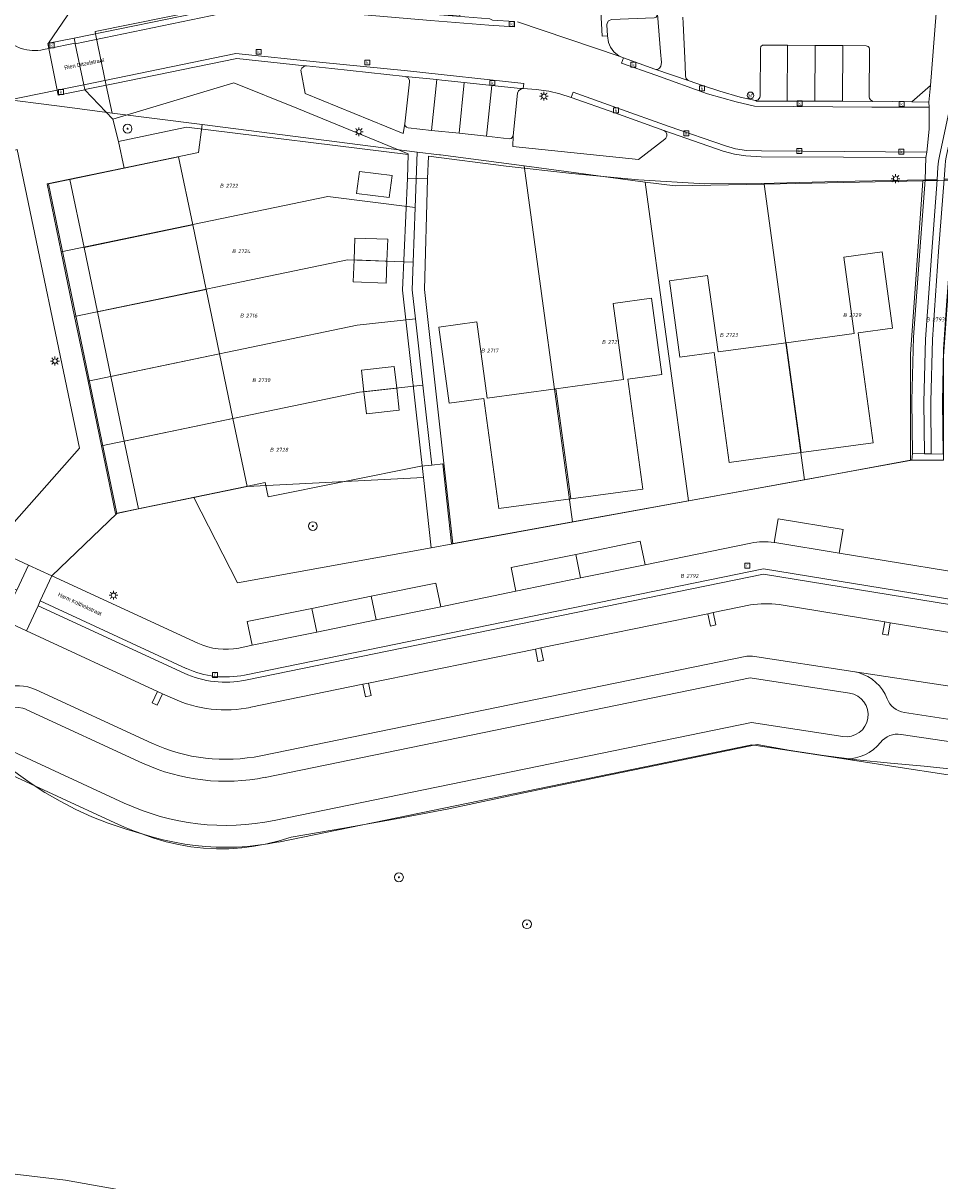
# Model space of a CAD drawing. Header units: metres. Extents: x 207466 to 209466, y 475780 to 477780.
# Tile 108 of 189: x 208414 to 208497, y 476499 to 476604. Entities that reach past the tile are written whole.
import ezdxf
from ezdxf.enums import TextEntityAlignment as Align

# ---------------------------------------------------------------- set-up
doc = ezdxf.new("R2010")
doc.units = ezdxf.units.M
doc.layers.get('0').update_dxf_attribs({"color": 253, "linetype": 'CONTINUOUS'})
for name, color, linetype, lineweight in [('B-OG-WA-SLOOT_BOVENINSTEEK-G', 253, 'CONTINUOUS', 13), ('B-RO-KL-ET_LS_OV_LICHTMAST-S', 253, 'CONTINUOUS', 0), ('B-RO-RI-GWA_KOLK-S', 253, 'CONTINUOUS', 0), ('B-RO-VH-ONVERHARD-GV', 253, 'CONTINUOUS', 0), ('B-RO-VH-VERHARDING_STRAATBAKSTEEN-GV', 253, 'CONTINUOUS', 0), ('B-RO-VW-AFSLUITPAAL-S', 253, 'CONTINUOUS', 0), ('B-WE-KG-GRENS_PERCEEL-GV', 150, 'CONTINUOUS', 18), ('B-WE-KG-GRENS_PERCEEL-S', 150, 'CONTINUOUS', 25), ('N-RO-KL-ET_LS_OV_LICHTMAST-S', 253, 'CONTINUOUS', 0), ('N-RO-OG-TERREIN_CULTUURSCHEIDING-GV', 253, 'CONTINUOUS', 0), ('N-RO-OG-TERREIN_ERF-GV', 253, 'CONTINUOUS', 0), ('N-RO-OG-TOPOGRAFIE-T18', 7, 'CONTINUOUS', 0), ('N-RO-RI-GWA_KOLK-S', 253, 'CONTINUOUS', 0), ('N-RO-RI-GWA_RIOOLPUT-S', 253, 'CONTINUOUS', 0), ('N-RO-VH-VERHARDING_BEDRIJFSVLOERPLAAT-GV', 253, 'CONTINUOUS', 0), ('N-RO-VH-VERHARDING_GRASBETONSTEEN-GV', 253, 'CONTINUOUS', 0), ('N-RO-VH-VERHARDING_STRAATBAKSTEEN-GV', 253, 'CONTINUOUS', 0)]:
    doc.layers.add(name, color=color, linetype=linetype, lineweight=lineweight)
for name, color, linetype, lineweight, true_color in [('B-OG-WA-SLOOT_WATER-G', 7, 'CONTINUOUS', 0, 0x478c9a), ('B-RO-GR-BEPLANTING_CULTUUR_VASTE PLANTENVAK-GV', 7, 'CONTINUOUS', 0, 0x6d8a47), ('B-RO-GR-GRAS-GV', 7, 'CONTINUOUS', 0, 0x6d8a47), ('N-RO-GR-BEPLANTING_CULTUUR_VASTE PLANTENVAK-GV', 7, 'CONTINUOUS', 0, 0x6d8a47), ('N-RO-GR-BOOM-S', 7, 'CONTINUOUS', 0, 0x6d8a47), ('N-RO-GR-GRAS-GV', 7, 'CONTINUOUS', 0, 0x6d8a47), ('N-RO-OG-BEBOUWING_LOODS-GV', 7, 'CONTINUOUS', 0, 0xa50000)]:
    doc.layers.add(name, color=color, linetype=linetype, lineweight=lineweight, true_color=true_color)
doc.styles.add('NLCS-ISO', font='NLCS-ISO.ttf')
doc.styles.add('NLCS-ISO-M200-T18', font='NLCS-ISO.ttf', dxfattribs={"height": 1.8})

# ---------------------------------------------------------------- blocks, each defined once
blk = doc.blocks.new('SKL-ET_OV_LICHTMAST-SO1')
at = {"color": 0, "linetype": 'ByBlock', "lineweight": -2}
blk.add_circle((0, 0), 1, dxfattribs=at)
for points in [[(-1.25, 0), (-2, 0)], [(-1.4142, 1.4142), (-0.8839, 0.8839)], [(0, 2), (0, 1.25)], [(0.8839, 0.8839), (1.4142, 1.4142)], [(2, 0), (1.25, 0)], [(-1.4142, -1.4142), (-0.8839, -0.8839)], [(0, -1.25), (0, -2)], [(0.8839, -0.8839), (1.4142, -1.4142)]]:
    blk.add_open_spline(points, degree=1, dxfattribs=at)
blk = doc.blocks.new('SVW-AFSLUITPAAL-SO1')
at = {"lineweight": -2}
blk.add_circle((0, 0), 1.5, dxfattribs=at)
at = {"lineweight": -2, "insert": (0, 0), "char_height": 1.8, "attachment_point": 5, "line_spacing_factor": 0.8, "style": 'NLCS-ISO'}
blk.add_mtext('{\\C256;af}', dxfattribs=at)
blk = doc.blocks.new('SRI-KOLK-SO1')
at = {"color": 0, "linetype": 'ByBlock', "lineweight": -2, "flags": 128}
blk.add_lwpolyline([(-1.125, -1.125), (1.125, -1.125), (1.125, 1.125), (-1.125, 1.125), (-1.125, -1.125)], dxfattribs=at)
at = {"color": 0, "linetype": 'ByBlock', "lineweight": -2, "insert": (0, 0), "char_height": 1.5, "attachment_point": 5, "line_spacing_factor": 0.8, "style": 'NLCS-ISO'}
blk.add_mtext('{\\C0;k}', dxfattribs=at)
blk = doc.blocks.new('SRI-PUT_INSPECTIEPUT_RIOOLPUT-SO1')
at = {"color": 0, "linetype": 'ByBlock', "lineweight": -2, "flags": 128}
blk.add_lwpolyline([(-1.125, -1.125), (1.125, -1.125), (1.125, 1.125), (-1.125, 1.125), (-1.125, -1.125)], dxfattribs=at)
at = {"color": 0, "linetype": 'ByBlock', "lineweight": -2, "insert": (0, 0.2828), "char_height": 1.5, "attachment_point": 5, "line_spacing_factor": 0.8, "style": 'NLCS-ISO'}
blk.add_mtext('{\\C0;r}', dxfattribs=at)
blk = doc.blocks.new('SGR-BOOM_01-SO1')
at = {"linetype": 'Continuous'}
h = blk.add_hatch(color=0, dxfattribs=at)
edge = h.paths.add_edge_path()
edge.add_arc((0, 0), 0.25, 0, 360)
at = {"color": 0, "linetype": 'ByBlock', "lineweight": -2}
for radius in [2, 0.25]:
    blk.add_circle((0, 0), radius, dxfattribs=at)
blk = doc.blocks.new('SKG-PERCEELNUMMER-SO')
at = {"style": 'NLCS-ISO', "oblique": 10, "flags": 1}
blk.add_attdef('GEMEENTECODE', text='', height=1.8, dxfattribs=at).set_placement((0, 2.55), align=Align.MIDDLE_CENTER)
at = {"style": 'NLCS-ISO', "oblique": 10}
blk.add_attdef('SECTIE', text='', height=1.8, dxfattribs=at).set_placement((-0.5, 0), align=Align.MIDDLE_RIGHT)
blk.add_attdef('PERCEELNUMMER', text='', height=1.8, dxfattribs=at).set_placement((0.5, 0), align=Align.MIDDLE_LEFT)

msp = doc.modelspace()

# ---------------------------------------------------------------- linework, layer by layer
at = {"layer": 'B-OG-WA-SLOOT_BOVENINSTEEK-G', "flags": 128}
for points in [[(208489.48, 476544.96), (208488.97, 476545.07), (208479.86, 476546.46), (208479.34, 476546.45), (208435.16, 476537.39)], [(208435.56, 476535.43), (208479.65, 476544.47), (208488.67, 476543.09)], [(208425.24, 476538.54), (208414.72, 476543.4)], [(208413.88, 476541.58), (208424.4, 476536.72)], [(208498.39, 476540.6), (208493.66, 476541.32)], [(208488.07, 476539.14), (208479.75, 476540.41), (208436.37, 476531.51)], [(208493.36, 476539.34), (208498.09, 476538.62)], [(208422.73, 476533.09), (208412.2, 476537.95)], [(208436.77, 476529.55), (208479.8, 476538.38), (208487.77, 476537.16), (208488.29, 476537.11)], [(208411.36, 476536.13), (208421.89, 476531.28)]]:
    msp.add_lwpolyline(points, dxfattribs=at)
at = {"layer": 'B-OG-WA-SLOOT_BOVENINSTEEK-G'}
for centre, radius, start, end in [((208488.37, 476541.11), 4, 21.3561, 73.798), ((208413.04, 476539.76), 4, 65.2399, 152.8404), ((208488.37, 476541.11), 2, 351.352, 81.3103), ((208493.96, 476543.3), 2, 201.3186, 261.3081), ((208413.04, 476539.77), 2, 65.2202, 152.8404), ((208488.37, 476541.12), 2, 261.352, 351.3103), ((208493.05, 476537.36), 2, 81.3225, 141.312), ((208431.95, 476553.06), 15.99, 245.2064, 281.5898), ((208488.37, 476541.11), 4, 268.8161, 321.3449), ((208431.95, 476553.07), 18, 245.2196, 281.5807), ((208431.95, 476553.05), 21.99, 245.2123, 281.5957), ((208431.95, 476553.07), 24, 245.2211, 281.5822)]:
    msp.add_arc(centre, radius, start, end, dxfattribs=at)
at = {"layer": 'B-OG-WA-SLOOT_WATER-G', "flags": 128}
for points in [[(208488.67, 476543.09), (208479.65, 476544.47), (208435.56, 476535.43)], [(208424.4, 476536.72), (208413.88, 476541.58)], [(208436.37, 476531.51), (208479.75, 476540.41), (208488.07, 476539.14)], [(208412.2, 476537.95), (208422.73, 476533.09)]]:
    msp.add_lwpolyline(points, dxfattribs=at)
at = {"layer": 'B-OG-WA-SLOOT_WATER-G'}
for centre, radius, start, end in [((208488.37, 476541.11), 2, 351.352, 81.3103), ((208413.04, 476539.77), 2, 65.2202, 152.8404), ((208488.37, 476541.12), 2, 261.352, 351.3103), ((208431.95, 476553.07), 18, 245.2196, 281.5807), ((208431.95, 476553.05), 21.99, 245.2123, 281.5957)]:
    msp.add_arc(centre, radius, start, end, dxfattribs=at)
at = {"layer": 'B-RO-GR-BEPLANTING_CULTUUR_VASTE PLANTENVAK-GV', "flags": 128}
for points in [[(208466.66, 476602.86), (208466.76, 476602.27), (208466.95, 476601.83), (208467.25, 476601.41), (208467.74, 476601.01), (208468.11, 476600.85), (208470.98, 476599.83), (208471.21, 476599.81), (208471.4, 476599.91), (208471.53, 476600.1), (208471.57, 476600.43), (208471.48, 476601.41), (208471.21, 476604.83), (208471.17, 476604.7), (208471.08, 476604.56), (208470.92, 476604.51), (208467.04, 476604.34), (208466.77, 476604.22), (208466.65, 476604.02), (208466.6, 476603.87), (208466.66, 476602.86)], [(208473.52, 476604.56), (208473.55, 476604.01), (208473.73, 476600.19)], [(208473.73, 476600.19), (208473.76, 476599.2), (208473.82, 476598.99), (208473.96, 476598.82), (208474.09, 476598.77), (208475.3, 476598.34), (208476.87, 476597.82), (208478.72, 476597.3), (208480.11, 476596.97), (208480.36, 476597.04), (208480.51, 476597.26), (208480.55, 476597.42), (208480.57, 476601.72), (208480.61, 476601.89), (208480.77, 476602.03), (208480.9, 476602.03), (208483.02, 476602.02), (208485.54, 476602), (208485.55, 476602), (208488.06, 476601.98), (208490.17, 476601.97), (208490.37, 476601.89), (208490.46, 476601.79), (208490.5, 476601.64), (208490.47, 476597.33), (208490.5, 476597.16), (208490.61, 476597.02), (208490.77, 476596.92), (208494.35, 476596.86), (208496.02, 476598.34), (208496.56, 476604.93)], [(208439.18, 476597.62), (208448.1, 476593.97), (208448.25, 476594.87), (208448.67, 476598.67), (208448.67, 476598.84), (208448.55, 476599.06), (208448.28, 476599.18), (208441.61, 476599.9), (208439.3, 476600.15), (208439.15, 476600.15), (208439.02, 476600.06), (208438.87, 476599.92), (208438.79, 476599.74), (208439.18, 476597.62)], [(208469.49, 476591.61), (208471.87, 476593.48), (208471.97, 476593.57), (208472.06, 476593.73), (208472.06, 476593.91), (208471.96, 476594.12), (208471.78, 476594.26), (208467.33, 476595.85), (208463.38, 476597.27), (208462.33, 476597.59), (208461.34, 476597.83), (208460.2, 476597.97), (208459.01, 476598.06), (208458.79, 476598), (208458.57, 476597.86), (208458.48, 476597.64), (208458.09, 476593.78), (208458.07, 476592.79), (208469.49, 476591.61)]]:
    msp.add_lwpolyline(points, dxfattribs=at)
at = {"layer": 'B-RO-GR-GRAS-GV', "flags": 128}
msp.add_lwpolyline([(208429.45, 476496.65), (208417.4, 476498.81), (208405.65, 476500.18), (208395.02, 476501.16), (208382, 476503.56), (208381.28, 476502.52), (208379.9, 476500.68), (208378.34, 476498.62)], dxfattribs=at)
at = {"layer": 'B-RO-VH-ONVERHARD-GV', "flags": 128}
msp.add_lwpolyline([(208497.17, 476564.82), (208496.09, 476564.85), (208495.48, 476564.86), (208494.41, 476564.89), (208494.33, 476569.69), (208494.49, 476575.45), (208495.05, 476583.27), (208495.55, 476589.78), (208487.57, 476589.61), (208480.67, 476589.45), (208475.51, 476589.42), (208469.49, 476589.77), (208463.43, 476590.33), (208457.46, 476591.01), (208450.39, 476591.93), (208450.31, 476589.85), (208448.48, 476589.91), (208448.54, 476592.07), (208448.54, 476592.13), (208438.42, 476596.28), (208432.71, 476598.6), (208421.71, 476595.28), (208419.16, 476597.96), (208419.14, 476597.98), (208419.05, 476598.42), (208419.05, 476598.42), (208418.29, 476602.15), (208418.28, 476602.2), (208418.19, 476602.64), (208434.8, 476606.06)], dxfattribs=at)
at = {"layer": 'B-RO-VH-VERHARDING_STRAATBAKSTEEN-GV', "flags": 128}
for points in [[(208458.49, 476604.14), (208467.74, 476601.01), (208467.25, 476601.41), (208466.95, 476601.83), (208466.76, 476602.27), (208466.66, 476602.86), (208466.17, 476602.84), (208465.98, 476606.84)], [(208465.98, 476606.84), (208466.17, 476602.84), (208466.66, 476602.86)], [(208500.11, 476607.28), (208496.85, 476591.93), (208496.75, 476591.46), (208496.71, 476590.92), (208496.63, 476589.78), (208496.16, 476583.25), (208495.58, 476575.27), (208495.44, 476569.56), (208495.48, 476564.86)], [(208495.48, 476564.86), (208496.09, 476564.85), (208496.06, 476569.6), (208496.21, 476575.26), (208496.77, 476583.24), (208497.27, 476589.84), (208497.36, 476591.07), (208497.39, 476591.49), (208497.45, 476591.83), (208500.7, 476607.14)], [(208496.56, 476604.93), (208496.02, 476598.34), (208495.88, 476596.84), (208495.9, 476596.38), (208495.9, 476594.37), (208495.7, 476592.3), (208495.61, 476591.81), (208495.55, 476589.78), (208496.63, 476589.78), (208496.71, 476590.92), (208496.75, 476591.46), (208496.85, 476591.93), (208500.11, 476607.28)], [(208418.28, 476602.2), (208418.29, 476602.15), (208434.96, 476605.58), (208450.57, 476604.26), (208455.89, 476603.82), (208458.21, 476603.67), (208458.21, 476604.17), (208458.17, 476604.18), (208456.21, 476604.28), (208455.98, 476604.41), (208453.71, 476604.59), (208452.95, 476604.65), (208450.64, 476604.83), (208435.08, 476606.12), (208434.8, 476606.06), (208418.19, 476602.64), (208418.28, 476602.2)], [(208434.96, 476605.58), (208418.29, 476602.15)], [(208458.21, 476604.17), (208458.21, 476603.67), (208455.89, 476603.82), (208450.57, 476604.26)], [(208471.21, 476604.83), (208471.48, 476601.41), (208471.57, 476600.43), (208471.53, 476600.1), (208471.4, 476599.91), (208471.21, 476599.81), (208470.98, 476599.83), (208474.09, 476598.77), (208473.96, 476598.82), (208473.82, 476598.99), (208473.76, 476599.2), (208473.73, 476600.19), (208473.55, 476604.01), (208473.52, 476604.56)], [(208418.29, 476602.15), (208419.05, 476598.42), (208432.89, 476601.26), (208440.5, 476600.48), (208448.5, 476599.67), (208459.06, 476598.54), (208459.01, 476598.06), (208460.2, 476597.97), (208461.34, 476597.83), (208462.33, 476597.59), (208463.38, 476597.27), (208463.55, 476597.73), (208467.53, 476596.33), (208472.28, 476594.61), (208477.41, 476592.86), (208478.32, 476592.6), (208479.32, 476592.45), (208480.67, 476592.4), (208495.7, 476592.3), (208495.9, 476594.37), (208495.9, 476596.38), (208490.69, 476596.39), (208480.03, 476596.46), (208478.38, 476596.86), (208475.77, 476597.6), (208471.05, 476599.28), (208467.94, 476600.38), (208468.11, 476600.85), (208467.74, 476601.01), (208458.49, 476604.14)], [(208466.66, 476602.86), (208466.6, 476603.87), (208466.65, 476604.02)], [(208419.05, 476598.42), (208419.05, 476598.42), (208419.14, 476597.98), (208421.88, 476598.53), (208432.96, 476600.79), (208439.15, 476600.15), (208439.3, 476600.15), (208441.61, 476599.9), (208448.28, 476599.18), (208451.14, 476598.89), (208451.62, 476598.84), (208453.65, 476598.61), (208456.15, 476598.34), (208458.75, 476598.06), (208459.01, 476598.06), (208459.06, 476598.54), (208448.5, 476599.67), (208440.5, 476600.48), (208432.89, 476601.26), (208419.05, 476598.42)], [(208480.11, 476596.97), (208480.22, 476596.93), (208482.99, 476596.92), (208483.02, 476602.02), (208480.9, 476602.03), (208480.77, 476602.03), (208480.61, 476601.89), (208480.57, 476601.72), (208480.55, 476597.42), (208480.51, 476597.26), (208480.36, 476597.04), (208480.11, 476596.97)], [(208485.51, 476596.91), (208485.54, 476602), (208483.02, 476602.02), (208482.99, 476596.92), (208485.51, 476596.91)], [(208488.03, 476596.91), (208488.06, 476601.98), (208485.55, 476602), (208485.54, 476602), (208485.51, 476596.91), (208488.03, 476596.91)], [(208490.74, 476596.9), (208490.77, 476596.92), (208490.61, 476597.02), (208490.5, 476597.16), (208490.47, 476597.33), (208490.5, 476601.64), (208490.46, 476601.79), (208490.37, 476601.89), (208490.17, 476601.97), (208488.06, 476601.98), (208488.03, 476596.91), (208490.74, 476596.9)], [(208419.14, 476597.98), (208419.16, 476597.96), (208421.71, 476595.28), (208432.71, 476598.6), (208438.42, 476596.28), (208448.54, 476592.13), (208448.54, 476592.07), (208448.48, 476589.91), (208450.31, 476589.85), (208450.39, 476591.93), (208457.46, 476591.01), (208463.43, 476590.33), (208469.49, 476589.77), (208475.51, 476589.42), (208480.67, 476589.45), (208487.57, 476589.61), (208495.55, 476589.78), (208495.61, 476591.81), (208480.65, 476591.86), (208479.24, 476591.94), (208478.22, 476592.1), (208477.18, 476592.39), (208471.78, 476594.26), (208471.96, 476594.12), (208472.06, 476593.91), (208472.06, 476593.73), (208471.97, 476593.57), (208471.87, 476593.48), (208469.49, 476591.61), (208458.07, 476592.79), (208458.09, 476593.78), (208458.01, 476593.61), (208457.9, 476593.53), (208457.74, 476593.5), (208455.68, 476593.73), (208453.18, 476594), (208453.17, 476594), (208450.67, 476594.27), (208448.56, 476594.5), (208448.39, 476594.56), (208448.26, 476594.7), (208448.25, 476594.87), (208448.1, 476593.97), (208439.18, 476597.62), (208438.79, 476599.74), (208438.87, 476599.92), (208439.02, 476600.06), (208439.15, 476600.15), (208432.96, 476600.79), (208421.88, 476598.53), (208419.14, 476597.98)], [(208495.9, 476596.38), (208495.88, 476596.84), (208494.35, 476596.86), (208490.77, 476596.92), (208490.74, 476596.9), (208488.03, 476596.91), (208485.51, 476596.91), (208482.99, 476596.92), (208480.22, 476596.93), (208480.11, 476596.97), (208478.72, 476597.3), (208476.87, 476597.82), (208475.3, 476598.34), (208474.09, 476598.77), (208470.98, 476599.83), (208468.11, 476600.85), (208467.94, 476600.38), (208471.05, 476599.28), (208475.77, 476597.6), (208478.38, 476596.86), (208480.03, 476596.46), (208490.69, 476596.39), (208495.9, 476596.38)], [(208448.25, 476594.87), (208448.26, 476594.7), (208448.39, 476594.56), (208448.56, 476594.5), (208450.67, 476594.27), (208451.14, 476598.89), (208448.28, 476599.18), (208448.55, 476599.06), (208448.67, 476598.84), (208448.67, 476598.67), (208448.25, 476594.87)], [(208453.17, 476594), (208453.65, 476598.61), (208451.62, 476598.84), (208451.14, 476598.89), (208450.67, 476594.27), (208453.17, 476594)], [(208455.68, 476593.73), (208456.15, 476598.34), (208453.65, 476598.61), (208453.17, 476594), (208453.18, 476594), (208455.68, 476593.73)], [(208458.09, 476593.78), (208458.48, 476597.64), (208458.57, 476597.86), (208458.79, 476598), (208459.01, 476598.06), (208458.75, 476598.06), (208456.15, 476598.34), (208455.68, 476593.73), (208457.74, 476593.5), (208457.9, 476593.53), (208458.01, 476593.61), (208458.09, 476593.78)], [(208495.88, 476596.84), (208496.02, 476598.34), (208494.35, 476596.86), (208495.88, 476596.84)], [(208463.38, 476597.27), (208467.33, 476595.85), (208471.78, 476594.26), (208477.18, 476592.39), (208478.22, 476592.1), (208479.24, 476591.94), (208480.65, 476591.86), (208495.61, 476591.81), (208495.7, 476592.3), (208480.67, 476592.4), (208479.32, 476592.45), (208478.32, 476592.6), (208477.41, 476592.86), (208472.28, 476594.61), (208467.53, 476596.33), (208463.55, 476597.73), (208463.38, 476597.27)], [(208494.41, 476564.89), (208495.48, 476564.86), (208495.44, 476569.56), (208495.58, 476575.27), (208496.16, 476583.25), (208496.63, 476589.78), (208495.55, 476589.78), (208495.05, 476583.27), (208494.49, 476575.45), (208494.33, 476569.69), (208494.41, 476564.89)], [(208496.09, 476564.85), (208497.17, 476564.82), (208497.13, 476569.59), (208497.23, 476574.38), (208497.49, 476578.37), (208497.87, 476583.55), (208498.23, 476588.37), (208498.37, 476589.84), (208497.27, 476589.84), (208496.77, 476583.24), (208496.21, 476575.26), (208496.06, 476569.6), (208496.09, 476564.85)]]:
    msp.add_lwpolyline(points, dxfattribs=at)
at = {"layer": 'B-WE-KG-GRENS_PERCEEL-GV'}
for points in [[(208406.81, 476612.56), (208402.56, 476598.28), (208417.79, 476596.34), (208421.65, 476595.84), (208421.09, 476598.35), (208420.13, 476603.05), (208420.09, 476603.25), (208436.45, 476606.58), (208436.49, 476606.39), (208453.26, 476604.66), (208453.39, 476606.71), (208453.38, 476606.91), (208419.69, 476611.22), (208415.04, 476611.81), (208406.9, 476612.85)], [(208417.01, 476583.22), (208441.24, 476588.25), (208449.19, 476587.25), (208449.38, 476592.3), (208429.81, 476594.8), (208429.5, 476592.24), (208422.63, 476590.82), (208415.73, 476589.39)], [(208459.1, 476591.03), (208451.48, 476592.03), (208451.41, 476592.04), (208449.38, 476592.3), (208449.19, 476587.25), (208449.01, 476582.27), (208448.92, 476579.76), (208449.21, 476577.14), (208449.89, 476571.09), (208450.7, 476563.83), (208451.69, 476563.94), (208452.5, 476556.67), (208463.49, 476558.67)], [(208459.1, 476591.03), (208463.49, 476558.67), (208474.03, 476560.59), (208470.1, 476589.57)], [(208480.92, 476589.38), (208472.82, 476589.21), (208470.1, 476589.57), (208474.03, 476560.59), (208484.57, 476562.5)], [(208480.92, 476589.38), (208484.57, 476562.5), (208494.23, 476564.26), (208494.21, 476573.92), (208495.33, 476589.68)], [(208494.21, 476573.92), (208494.23, 476564.26), (208497.23, 476564.27), (208497.21, 476573.72), (208498.37, 476589.73), (208496.79, 476589.71), (208495.33, 476589.68)], [(208417.01, 476583.22), (208418.23, 476577.34), (208443.02, 476582.49), (208449.01, 476582.27), (208449.19, 476587.25), (208441.24, 476588.25)], [(208449.01, 476582.27), (208443.02, 476582.49), (208418.23, 476577.34), (208419.45, 476571.47), (208443.92, 476576.55), (208449.21, 476577.14), (208448.92, 476579.76)], [(208419.45, 476571.47), (208420.67, 476565.59), (208444.13, 476570.45), (208449.89, 476571.09), (208449.21, 476577.14), (208443.92, 476576.55)], [(208420.67, 476565.59), (208421.95, 476559.42), (208433.83, 476561.89), (208435.54, 476562.24), (208435.81, 476560.93), (208449.7, 476563.72), (208450.7, 476563.83), (208449.89, 476571.09), (208444.13, 476570.45)]]:
    msp.add_lwpolyline(points, close=True, dxfattribs=at)
for points in [[(208436.45, 476606.58), (208420.09, 476603.25), (208420.13, 476603.05), (208421.09, 476598.35), (208421.65, 476595.84), (208429.81, 476594.8), (208449.38, 476592.3), (208451.41, 476592.04), (208451.48, 476592.03), (208459.1, 476591.03), (208470.1, 476589.57), (208472.82, 476589.21), (208480.92, 476589.38), (208495.33, 476589.68), (208496.79, 476589.71), (208498.37, 476589.73)], [(208497.23, 476564.27), (208494.23, 476564.26), (208484.57, 476562.5), (208474.03, 476560.59), (208463.49, 476558.67), (208452.5, 476556.67), (208451.69, 476563.94), (208450.7, 476563.83), (208449.7, 476563.72), (208435.81, 476560.93), (208435.54, 476562.24), (208433.83, 476561.89), (208421.95, 476559.42), (208420.67, 476565.59), (208419.45, 476571.47), (208418.23, 476577.34), (208417.01, 476583.22), (208415.73, 476589.39), (208422.63, 476590.82), (208429.5, 476592.24), (208429.81, 476594.8), (208421.65, 476595.84), (208417.79, 476596.34), (208402.56, 476598.28)], [(208403.79, 476542.35), (208414.19, 476534.92), (208415.53, 476534.05), (208416.92, 476533.25), (208418.34, 476532.52), (208419.8, 476531.85), (208421.29, 476531.26), (208422.81, 476530.74), (208424.34, 476530.3), (208425.43, 476529.91), (208426.54, 476529.58), (208427.67, 476529.32), (208428.8, 476529.12), (208429.95, 476528.99), (208431.11, 476528.93), (208432.26, 476528.94), (208433.42, 476529.02), (208434.56, 476529.16), (208435.7, 476529.37), (208436.82, 476529.65), (208437.92, 476529.99), (208442.7, 476530.8), (208447.47, 476531.66), (208452.24, 476532.56), (208459.05, 476534.01), (208465.87, 476535.44), (208473.08, 476536.92), (208480.29, 476538.42), (208483.3, 476537.88), (208486.32, 476537.42), (208489.35, 476537.03), (208492.4, 476536.71), (208495.45, 476536.46), (208498.03, 476536.17)], [(208498.03, 476536.17), (208495.45, 476536.46), (208492.4, 476536.71), (208489.35, 476537.03), (208486.32, 476537.42), (208483.3, 476537.88), (208480.29, 476538.42), (208473.08, 476536.92), (208465.87, 476535.44), (208459.05, 476534.01), (208452.24, 476532.56), (208447.47, 476531.66), (208442.7, 476530.8), (208437.92, 476529.99), (208436.82, 476529.65), (208435.7, 476529.37), (208434.56, 476529.16), (208433.42, 476529.02), (208432.26, 476528.94), (208431.11, 476528.93), (208429.95, 476528.99), (208428.8, 476529.12), (208427.67, 476529.32), (208426.54, 476529.58), (208425.43, 476529.91), (208424.34, 476530.3), (208422.81, 476530.74), (208421.29, 476531.26), (208419.8, 476531.85), (208418.34, 476532.52), (208416.92, 476533.25), (208415.53, 476534.05), (208414.19, 476534.92), (208403.79, 476542.35)]]:
    msp.add_lwpolyline(points, dxfattribs=at)
at = {"layer": 'N-RO-GR-BEPLANTING_CULTUUR_VASTE PLANTENVAK-GV', "flags": 128}
for points in [[(208418.19, 476602.64), (208434.8, 476606.06), (208420.49, 476609.01), (208415.86, 476602.19), (208418.19, 476602.64)], [(208421.71, 476595.28), (208422.23, 476593.27), (208428.39, 476594.55), (208448.54, 476592.07), (208448.54, 476592.13), (208438.42, 476596.28), (208432.71, 476598.6), (208421.71, 476595.28)], [(208449.93, 476562.7), (208433.91, 476561.89), (208429.06, 476560.88), (208433.04, 476553.11), (208450.64, 476556.31), (208449.93, 476562.7)]]:
    msp.add_lwpolyline(points, dxfattribs=at)
at = {"layer": 'N-RO-GR-GRAS-GV', "flags": 128}
for points in [[(208479.66, 476551.11), (208476.28, 476550.41), (208476.51, 476549.29), (208476.02, 476549.19), (208475.79, 476550.31), (208460.61, 476547.2), (208460.84, 476546.07), (208460.35, 476545.97), (208460.12, 476547.1), (208444.93, 476543.99), (208445.17, 476542.86), (208444.67, 476542.76), (208444.44, 476543.89), (208434.26, 476541.8)], [(208559.35, 476548.35), (208555.39, 476547.69), (208555.58, 476546.56), (208555.08, 476546.48), (208554.9, 476547.61), (208539.61, 476545.06), (208539.8, 476543.93), (208539.3, 476543.85), (208539.11, 476544.98), (208530.22, 476543.5), (208529.12, 476543.49), (208523.94, 476544.34), (208523.76, 476543.2), (208523.26, 476543.28), (208523.45, 476544.42), (208508.15, 476546.91), (208507.97, 476545.78), (208507.47, 476545.86), (208507.66, 476547), (208492.36, 476549.49), (208492.17, 476548.36), (208491.68, 476548.44), (208491.87, 476549.57), (208482.27, 476551.14)], [(208427.13, 476542.62), (208426.22, 476543.04), (208425.74, 476542), (208425.29, 476542.21), (208425.77, 476543.25), (208413.85, 476548.76), (208411.71, 476549.74)], [(208435.16, 476537.39), (208479.34, 476546.45), (208479.86, 476546.46), (208488.97, 476545.07), (208503.98, 476542.78), (208528.44, 476539.04)], [(208414.72, 476543.4), (208425.24, 476538.54)], [(208487.77, 476537.16), (208479.8, 476538.38), (208436.77, 476529.55)], [(208527.23, 476531.14), (208502.77, 476534.87), (208487.77, 476537.16)], [(208421.89, 476531.28), (208411.36, 476536.13)]]:
    msp.add_lwpolyline(points, dxfattribs=at)
at = {"layer": 'N-RO-GR-GRAS-GV'}
for centre, radius, start, end in [((208481.08, 476541.89), 9.33, 82.6941, 98.7564), ((208413.04, 476539.76), 4, 65.2399, 152.8404), ((208431.95, 476553.07), 11.51, 245.2374, 281.5761), ((208431.95, 476553.06), 15.99, 245.2064, 281.5898), ((208431.95, 476553.07), 24, 245.2211, 281.5822)]:
    msp.add_arc(centre, radius, start, end, dxfattribs=at)
at = {"layer": 'N-RO-OG-BEBOUWING_LOODS-GV', "flags": 128}
for points in [[(208422.74, 476590.82), (208417.8, 476589.8), (208419.08, 476583.63), (208428.97, 476585.68), (208427.68, 476591.85), (208422.74, 476590.82)], [(208443.86, 476588.54), (208446.83, 476588.16), (208447.08, 476590.15), (208444.11, 476590.52), (208443.86, 476588.54)], [(208428.97, 476585.68), (208419.08, 476583.63), (208420.3, 476577.75), (208430.19, 476579.81), (208428.97, 476585.68)], [(208443.63, 476582.48), (208446.62, 476582.37), (208446.7, 476584.37), (208443.7, 476584.47), (208443.63, 476582.48)], [(208482.91, 476574.96), (208484.27, 476564.96), (208490.81, 476565.84), (208489.45, 476575.85), (208492.57, 476576.27), (208491.63, 476583.21), (208488.16, 476582.74), (208489.1, 476575.8), (208482.91, 476574.96)], [(208446.62, 476582.37), (208443.63, 476582.48), (208443.55, 476580.48), (208446.55, 476580.37), (208446.62, 476582.37)], [(208482.91, 476574.96), (208476.72, 476574.12), (208475.77, 476581.06), (208472.31, 476580.59), (208473.25, 476573.65), (208476.37, 476574.08), (208477.73, 476564.07), (208484.27, 476564.96), (208482.91, 476574.96)], [(208430.19, 476579.81), (208420.3, 476577.75), (208421.52, 476571.88), (208431.4, 476573.93), (208430.19, 476579.81)], [(208461.97, 476570.76), (208463.33, 476560.75), (208469.87, 476561.64), (208468.51, 476571.65), (208471.6, 476572.07), (208470.66, 476579), (208467.19, 476578.53), (208468.13, 476571.6), (208461.97, 476570.76)], [(208461.97, 476570.76), (208455.74, 476569.92), (208454.8, 476576.85), (208451.33, 476576.38), (208452.27, 476569.45), (208455.43, 476569.87), (208456.79, 476559.87), (208463.33, 476560.75), (208461.97, 476570.76)], [(208431.4, 476573.93), (208421.52, 476571.88), (208422.74, 476566), (208432.62, 476568.06), (208431.4, 476573.93)], [(208444.53, 476570.48), (208447.51, 476570.82), (208447.29, 476572.8), (208444.31, 476572.47), (208444.53, 476570.48)], [(208447.51, 476570.82), (208444.53, 476570.48), (208444.75, 476568.49), (208447.74, 476568.83), (208447.51, 476570.82)], [(208432.62, 476568.06), (208422.74, 476566), (208424.02, 476559.84), (208429.06, 476560.88), (208433.91, 476561.89), (208432.62, 476568.06)]]:
    msp.add_lwpolyline(points, dxfattribs=at)
at = {"layer": 'N-RO-OG-TERREIN_CULTUURSCHEIDING-GV', "flags": 128}
msp.add_lwpolyline([(208401.75, 476560.4), (208410.64, 476556.29), (208418.68, 476565.37), (208413, 476592.54), (208406.02, 476590.42)], dxfattribs=at)
at = {"layer": 'N-RO-OG-TERREIN_ERF-GV', "flags": 128}
for points in [[(208422.23, 476593.27), (208422.74, 476590.82), (208427.68, 476591.85), (208428.97, 476585.68), (208430.19, 476579.81), (208431.4, 476573.93), (208432.62, 476568.06), (208433.91, 476561.89), (208449.93, 476562.7), (208448.03, 476579.72), (208448.48, 476589.91), (208448.54, 476592.07), (208428.39, 476594.55), (208422.23, 476593.27)], [(208452.61, 476556.67), (208494.34, 476564.27), (208494.41, 476564.89), (208494.33, 476569.69), (208494.49, 476575.45), (208495.05, 476583.27), (208495.55, 476589.78), (208487.57, 476589.61), (208480.67, 476589.45), (208475.51, 476589.42), (208469.49, 476589.77), (208463.43, 476590.33), (208457.46, 476591.01), (208450.39, 476591.93), (208450.31, 476589.85), (208450.03, 476579.8), (208452.61, 476556.67)], [(208420.3, 476577.75), (208419.08, 476583.63), (208417.8, 476589.8), (208415.84, 476589.39), (208422.06, 476559.43), (208424.02, 476559.84), (208422.74, 476566), (208421.52, 476571.88), (208420.3, 476577.75)], [(208443.86, 476588.54), (208444.11, 476590.52), (208447.08, 476590.15), (208446.83, 476588.16), (208443.86, 476588.54)], [(208446.62, 476582.37), (208446.55, 476580.37), (208443.55, 476580.48), (208443.63, 476582.48), (208443.7, 476584.47), (208446.7, 476584.37), (208446.62, 476582.37)], [(208484.27, 476564.96), (208477.73, 476564.07), (208476.37, 476574.08), (208473.25, 476573.65), (208472.31, 476580.59), (208475.77, 476581.06), (208476.72, 476574.12), (208482.91, 476574.96), (208489.1, 476575.8), (208488.16, 476582.74), (208491.63, 476583.21), (208492.57, 476576.27), (208489.45, 476575.85), (208490.81, 476565.84), (208484.27, 476564.96)], [(208463.33, 476560.75), (208456.79, 476559.87), (208455.43, 476569.87), (208452.27, 476569.45), (208451.33, 476576.38), (208454.8, 476576.85), (208455.74, 476569.92), (208461.97, 476570.76), (208468.13, 476571.6), (208467.19, 476578.53), (208470.66, 476579), (208471.6, 476572.07), (208468.51, 476571.65), (208469.87, 476561.64), (208463.33, 476560.75)], [(208444.53, 476570.48), (208444.31, 476572.47), (208447.29, 476572.8), (208447.51, 476570.82), (208447.74, 476568.83), (208444.75, 476568.49), (208444.53, 476570.48)]]:
    msp.add_lwpolyline(points, dxfattribs=at)
at = {"layer": 'N-RO-VH-VERHARDING_BEDRIJFSVLOERPLAAT-GV', "flags": 128}
for points in [[(208476.28, 476550.41), (208475.79, 476550.31), (208476.02, 476549.19), (208476.51, 476549.29), (208476.28, 476550.41)], [(208492.36, 476549.49), (208491.87, 476549.57), (208491.68, 476548.44), (208492.17, 476548.36), (208492.36, 476549.49)], [(208460.61, 476547.2), (208460.12, 476547.1), (208460.35, 476545.97), (208460.84, 476546.07), (208460.61, 476547.2)], [(208426.22, 476543.04), (208425.77, 476543.25), (208425.29, 476542.21), (208425.74, 476542), (208426.22, 476543.04)], [(208444.93, 476543.99), (208444.44, 476543.89), (208444.67, 476542.76), (208445.17, 476542.86), (208444.93, 476543.99)]]:
    msp.add_lwpolyline(points, dxfattribs=at)
at = {"layer": 'N-RO-VH-VERHARDING_GRASBETONSTEEN-GV', "flags": 128}
for points in [[(208503.46, 476542.82), (208503.98, 476542.78), (208488.97, 476545.07), (208489.48, 476544.96)], [(208493.66, 476541.32), (208498.39, 476540.6)], [(208498.09, 476538.62), (208493.36, 476539.34)], [(208488.29, 476537.11), (208487.77, 476537.16), (208502.77, 476534.87), (208502.26, 476534.98)]]:
    msp.add_lwpolyline(points, dxfattribs=at)
at = {"layer": 'N-RO-VH-VERHARDING_GRASBETONSTEEN-GV'}
for centre, radius, start, end in [((208488.37, 476541.11), 4, 21.3561, 73.798), ((208493.96, 476543.3), 2, 201.3186, 261.3081), ((208493.05, 476537.36), 2, 81.3225, 141.312), ((208488.37, 476541.11), 4, 268.8161, 321.3449)]:
    msp.add_arc(centre, radius, start, end, dxfattribs=at)
at = {"layer": 'N-RO-VH-VERHARDING_STRAATBAKSTEEN-GV', "flags": 128}
for points in [[(208415.4, 476601.61), (208415.87, 476601.71), (208415.78, 476602.17), (208415.86, 476602.19), (208420.49, 476609.01), (208421.79, 476610.93), (208419.78, 476611.19), (208428.08, 476635.41), (208426.92, 476683.35), (208435.02, 476683.45)], [(208415.87, 476601.71), (208418.28, 476602.2), (208418.19, 476602.64), (208415.86, 476602.19), (208415.78, 476602.17), (208415.87, 476601.71)], [(208416.64, 476597.92), (208416.64, 476597.92), (208419.05, 476598.42), (208419.05, 476598.42), (208418.29, 476602.15), (208418.28, 476602.2), (208415.87, 476601.71), (208416.64, 476597.92)], [(208410.05, 476596.58), (208416.64, 476597.92), (208415.87, 476601.71)], [(208415.87, 476601.71), (208415.4, 476601.61)], [(208410.64, 476556.29), (208414.02, 476554.73), (208416.15, 476553.75), (208422.06, 476559.43), (208415.84, 476589.39), (208417.8, 476589.8), (208422.74, 476590.82), (208422.23, 476593.27), (208421.71, 476595.28), (208419.16, 476597.96), (208416.74, 476597.47), (208416.64, 476597.92), (208416.64, 476597.92), (208410.05, 476596.58)], [(208419.16, 476597.96), (208419.14, 476597.98), (208419.05, 476598.42), (208416.64, 476597.92), (208416.74, 476597.47), (208419.16, 476597.96)], [(208407, 476593.78), (208406.02, 476590.42), (208413, 476592.54), (208418.68, 476565.37), (208410.64, 476556.29)], [(208449.93, 476562.7), (208450.64, 476556.31), (208452.61, 476556.67), (208450.03, 476579.8), (208450.31, 476589.85), (208448.48, 476589.91), (208448.03, 476579.72), (208449.93, 476562.7)], [(208497.17, 476564.82), (208496.09, 476564.85), (208495.48, 476564.86), (208494.41, 476564.89), (208494.34, 476564.27), (208452.61, 476556.67), (208450.64, 476556.31), (208433.04, 476553.11), (208429.06, 476560.88), (208424.02, 476559.84), (208422.06, 476559.43), (208416.15, 476553.75), (208429.43, 476547.62)], [(208394.02, 476561.2), (208412.97, 476552.46), (208414.02, 476554.73), (208410.64, 476556.29), (208401.75, 476560.4)], [(208481.81, 476556.79), (208482.17, 476558.95), (208488.09, 476557.98), (208487.73, 476555.82), (208502.98, 476553.33)], [(208488.09, 476557.98), (208482.17, 476558.95), (208481.81, 476556.79), (208481.89, 476556.78), (208487.73, 476555.82), (208488.09, 476557.98)], [(208434.37, 476547.44), (208433.92, 476549.59), (208439.8, 476550.8), (208445.19, 476551.9), (208451.07, 476553.1), (208451.51, 476550.95), (208458.34, 476552.35), (208457.9, 476554.51), (208463.78, 476555.71), (208469.65, 476556.91), (208470.1, 476554.76), (208479.71, 476556.73)], [(208469.65, 476556.91), (208463.78, 476555.71), (208464.22, 476553.56), (208470.1, 476554.76), (208469.65, 476556.91)], [(208479.71, 476556.73), (208470.1, 476554.76), (208464.22, 476553.56), (208458.34, 476552.35), (208451.51, 476550.95), (208445.63, 476549.74), (208440.24, 476548.64), (208434.37, 476547.44), (208433.15, 476547.19)], [(208560.92, 476553.35), (208561.07, 476554.21), (208554.25, 476553.08), (208543.67, 476551.32), (208530.21, 476549.07), (208529.08, 476549.07), (208528.64, 476549.14), (208522.72, 476550.11), (208516.8, 476551.08), (208508.9, 476552.37), (208502.98, 476553.33), (208487.73, 476555.82), (208481.89, 476556.78), (208481.81, 476556.79)], [(208463.78, 476555.71), (208457.9, 476554.51), (208458.34, 476552.35), (208464.22, 476553.56), (208463.78, 476555.71)], [(208416.15, 476553.75), (208414.02, 476554.73), (208412.97, 476552.46), (208412.77, 476552.02), (208411.71, 476549.74), (208413.85, 476548.76), (208414.9, 476551.03), (208415.1, 476551.47), (208416.15, 476553.75)], [(208429.43, 476547.62), (208416.15, 476553.75), (208415.1, 476551.47), (208428.38, 476545.34)], [(208558.86, 476551.3), (208529.58, 476546.45), (208480.85, 476554.4), (208433.66, 476544.73)], [(208433.66, 476544.73), (208480.85, 476554.4)], [(208558.94, 476550.83), (208529.51, 476545.97), (208480.86, 476553.91), (208433.75, 476544.26)], [(208433.75, 476544.26), (208480.86, 476553.91), (208529.51, 476545.97), (208558.94, 476550.83)], [(208480.85, 476554.4), (208529.58, 476546.45), (208558.86, 476551.3)], [(208451.07, 476553.1), (208445.19, 476551.9), (208445.63, 476549.74), (208451.51, 476550.95), (208451.07, 476553.1)], [(208445.19, 476551.9), (208439.8, 476550.8), (208440.24, 476548.64), (208445.63, 476549.74), (208445.19, 476551.9)], [(208428.18, 476544.9), (208414.9, 476551.03), (208413.85, 476548.76), (208425.77, 476543.25), (208426.22, 476543.04), (208427.13, 476542.62)], [(208415.1, 476551.47), (208414.9, 476551.03), (208428.18, 476544.9)], [(208428.38, 476545.34), (208415.1, 476551.47)], [(208439.8, 476550.8), (208433.92, 476549.59), (208434.37, 476547.44), (208440.24, 476548.64), (208439.8, 476550.8)], [(208460.12, 476547.1), (208460.61, 476547.2), (208475.79, 476550.31), (208476.28, 476550.41), (208479.66, 476551.11)], [(208482.27, 476551.14), (208491.87, 476549.57), (208492.36, 476549.49), (208507.66, 476547), (208508.15, 476546.91), (208523.45, 476544.42), (208523.94, 476544.34), (208529.12, 476543.49), (208530.22, 476543.5), (208539.11, 476544.98), (208539.61, 476545.06), (208554.9, 476547.61), (208555.39, 476547.69), (208559.35, 476548.35)], [(208433.15, 476547.19), (208434.37, 476547.44)], [(208434.26, 476541.8), (208444.44, 476543.89), (208444.93, 476543.99), (208460.12, 476547.1)]]:
    msp.add_lwpolyline(points, dxfattribs=at)
at = {"layer": 'N-RO-VH-VERHARDING_STRAATBAKSTEEN-GV'}
for centre, radius, start, end in [((208414.61, 476605.53), 4, 163.7033, 281.517), ((208414.61, 476605.53), 4, 163.7033, 281.517), ((208480.92, 476550.86), 6, 81.4208, 101.5826), ((208480.92, 476550.86), 6, 81.4208, 101.5826), ((208481.08, 476541.89), 9.33, 82.6941, 98.7564), ((208431.95, 476553.06), 5.99, 245.2035, 281.6093), ((208431.95, 476553.06), 5.99, 245.2035, 281.6093), ((208431.95, 476553.07), 8.51, 245.2243, 281.5854), ((208431.95, 476553.07), 8.51, 245.2243, 281.5854), ((208431.95, 476553.06), 8.98, 245.2166, 281.6), ((208431.95, 476553.06), 8.98, 245.2166, 281.6), ((208431.95, 476553.07), 11.51, 245.2374, 281.5761)]:
    msp.add_arc(centre, radius, start, end, dxfattribs=at)

# ---------------------------------------------------------------- block references
at = {"layer": 'B-RO-KL-ET_LS_OV_LICHTMAST-S', "xscale": 0.2, "yscale": 0.2, "zscale": 0.2}
for p in [(208460.89, 476597.37), (208444.07, 476594.14), (208492.86, 476589.87)]:
    msp.add_blockref('SKL-ET_OV_LICHTMAST-SO1', p, dxfattribs=at)
at = {"layer": 'B-RO-RI-GWA_KOLK-S', "xscale": 0.2, "yscale": 0.2, "zscale": 0.2}
for p in [(208457.95, 476603.95), (208469.03, 476600.23), (208456.2, 476598.59), (208467.44, 476596.08)]:
    msp.add_blockref('SRI-KOLK-SO1', p, dxfattribs=at)
at = {"layer": 'B-RO-VW-AFSLUITPAAL-S', "xscale": 0.2, "yscale": 0.2, "zscale": 0.2}
msp.add_blockref('SVW-AFSLUITPAAL-SO1', (208479.67, 476597.45), dxfattribs=at)
at = {"layer": 'B-WE-KG-GRENS_PERCEEL-S', "xscale": 0.2, "yscale": 0.2, "zscale": 0.2}
for p, values in [((208431.87, 476589.23), {'PERCEELNUMMER': '2722', 'SECTIE': 'B'}), ((208432.97, 476583.28), {'PERCEELNUMMER': '2724', 'SECTIE': 'B'}), ((208433.7, 476577.42), {'PERCEELNUMMER': '2716', 'SECTIE': 'B'}), ((208488.52, 476577.46), {'PERCEELNUMMER': '2729', 'SECTIE': 'B'}), ((208496.08, 476577.07), {'PERCEELNUMMER': '2793', 'SECTIE': 'B'}), ((208477.32, 476575.66), {'PERCEELNUMMER': '2723', 'SECTIE': 'B'}), ((208466.6, 476575.01), {'PERCEELNUMMER': '2721', 'SECTIE': 'B'}), ((208455.61, 476574.24), {'PERCEELNUMMER': '2717', 'SECTIE': 'B'}), ((208434.8, 476571.55), {'PERCEELNUMMER': '2730', 'SECTIE': 'B'}), ((208436.42, 476565.22), {'PERCEELNUMMER': '2728', 'SECTIE': 'B'}), ((208473.73, 476553.75), {'PERCEELNUMMER': '2792', 'SECTIE': 'B'})]:
    msp.add_blockref('SKG-PERCEELNUMMER-SO', p, dxfattribs=at).add_auto_attribs(values)
at = {"layer": 'N-RO-GR-BOOM-S', "xscale": 0.2, "yscale": 0.2, "zscale": 0.2}
for p in [(208423.04, 476594.42), (208439.88, 476558.28), (208447.71, 476526.34), (208459.35, 476522.07)]:
    msp.add_blockref('SGR-BOOM_01-SO1', p, dxfattribs=at)
at = {"layer": 'N-RO-KL-ET_LS_OV_LICHTMAST-S', "xscale": 0.2, "yscale": 0.2, "zscale": 0.2}
for p in [(208416.44, 476573.29), (208421.76, 476551.99)]:
    msp.add_blockref('SKL-ET_OV_LICHTMAST-SO1', p, dxfattribs=at)
at = {"layer": 'N-RO-RI-GWA_KOLK-S', "xscale": 0.2, "yscale": 0.2, "zscale": 0.2}
for p in [(208416.13, 476602), (208434.95, 476601.41), (208444.83, 476600.44), (208416.98, 476597.75), (208475.27, 476598.08), (208484.13, 476596.72), (208493.4, 476596.66), (208473.83, 476593.99), (208484.1, 476592.39), (208493.37, 476592.33)]:
    msp.add_blockref('SRI-KOLK-SO1', p, dxfattribs=at)
at = {"layer": 'N-RO-RI-GWA_RIOOLPUT-S', "xscale": 0.2, "yscale": 0.2, "zscale": 0.2}
for p in [(208479.39, 476554.67), (208430.99, 476544.75)]:
    msp.add_blockref('SRI-PUT_INSPECTIEPUT_RIOOLPUT-SO1', p, dxfattribs=at)

# ---------------------------------------------------------------- texts
at = {"layer": 'N-RO-OG-TOPOGRAFIE-T18', "char_height": 0.36, "attachment_point": 5, "line_spacing_factor": 0.8, "style": 'NLCS-ISO-M200-T18'}
for s, insert, rotation in [('{\\fArial|b0|i0|c0|p34;\\C256;Rien Ditzelstraat}', (208419.1, 476600.32), 11.5), ('{\\fArial|b0|i0|c0|p34;\\C256;Harm Kolthekstraat}', (208418.7, 476551.19), 335.2)]:
    msp.add_mtext(s, dxfattribs=dict(at, insert=insert, rotation=rotation))

doc.saveas('drawing.dxf')
